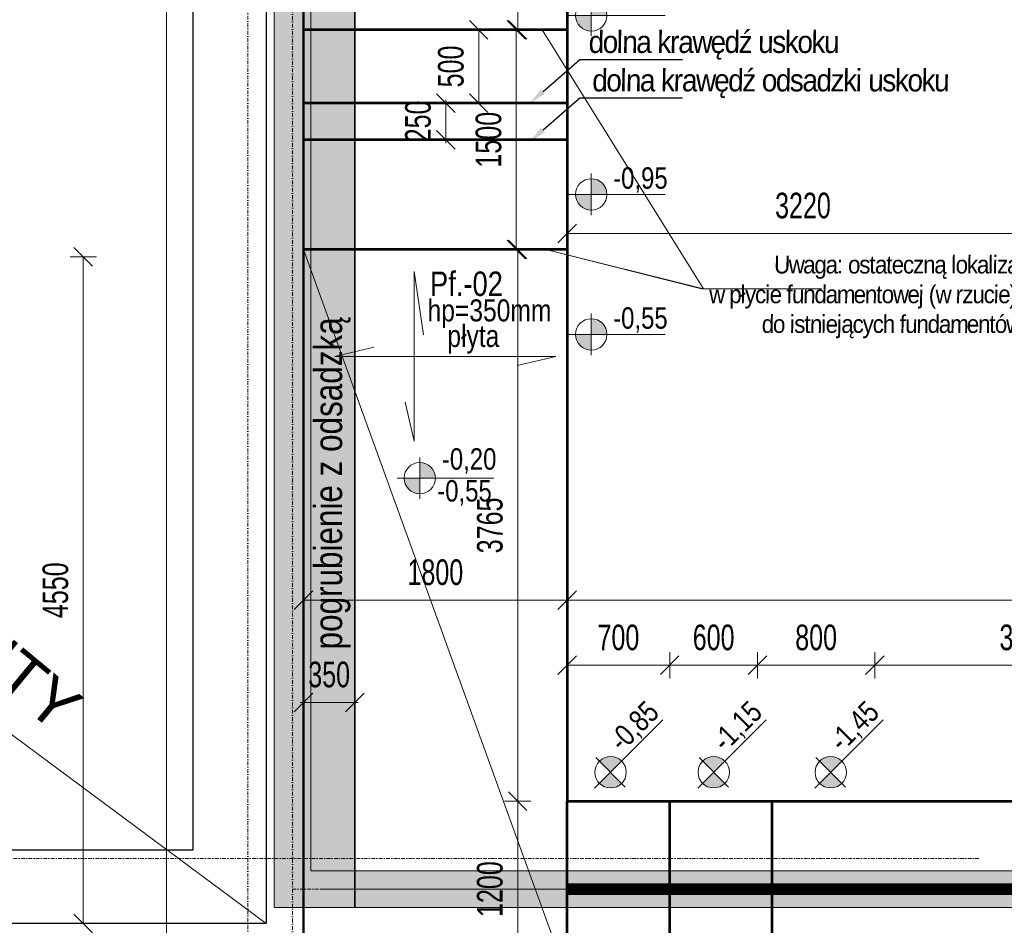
# Model space of a CAD drawing. Header units: millimetres. Extents: x -1893473 to 942156, y -568027 to 942944.
# Tile 80 of 256: x -17204 to -10481, y -255560 to -249379. Entities that reach past the tile are written whole.
import ezdxf
from ezdxf import colors
from ezdxf.entities.mleader import LeaderData, LeaderLine
from ezdxf.math import Vec2, Vec3

# ---------------------------------------------------------------- set-up
doc = ezdxf.new("R2010")
doc.units = ezdxf.units.MM
doc.header["$LTSCALE"] = 0.2
doc.linetypes.add('DASHDOT', pattern=[25.4, 12.7, -6.35, 0, -6.35])
doc.linetypes.add('HIDDEN2', pattern=[4.7625, 3.175, -1.5875])
for name, color, linetype, lineweight in [('!! 0_ Istn-sciany', 7, 'Continuous', 30), ('!! 0_Osie', 1, 'DASHDOT', 13), ('_OSIE_WYS', 142, 'Continuous', 9), ('P-Linia1', 3, 'Continuous', 53), ('P-Linia2', 2, 'Continuous', 25), ('P-Opis', 1, 'Continuous', 9), ('P-Opis fundamenty', 193, 'Continuous', 9), ('P-Opis ściany', 6, 'Continuous', 9), ('P-Osie', 1, 'DASHDOT', 18), ('P-Szraf - Ściana żelbetowa', 54, 'Continuous', 0), ('P-Wymiar', 142, 'Continuous', 9), ('P-Ściana żelbetowa', 50, 'Continuous', 30)]:
    doc.layers.add(name, color=color, linetype=linetype, lineweight=lineweight)
doc.layers.add('P-Linia1a', color=7, linetype='Continuous', lineweight=53, true_color=0x008ab8)
doc.styles.add('_Fd Opis', font='arial.ttf')
doc.styles.add('CDMSTYLE', font='arial.ttf', dxfattribs={"width": 0.8})
doc.styles.add('ROMANS', font='arial.ttf', dxfattribs={"width": 0.7})
doc.styles.get("Standard").update_dxf_attribs({"font": 'arial.ttf', "height": 25})
doc.dimstyles.new('A100', dxfattribs={"dimscale": 100, "dimtxt": 1.75, "dimasz": 0.05, "dimexe": 0, "dimexo": 0, "dimgap": 1, "dimtad": 1, "dimdec": 0, "dimrnd": 1, "dimdsep": 46, "dimtxsty": 'ROMANS', "dimblk": '[[[[[[[[', "dimcen": 2, "dimdle": 2, "dimse1": 1, "dimse2": 1, "dimclrd": 256, "dimclrt": 1, "dimadec": 0, "dimazin": 0, "dimtfac": 1, "dimtdec": 0, "dimtix": 1, "dimtmove": 2, "dimatfit": 3, "dimldrblk": '[[[[[[[[', "dimfxl": 1, "dimtvp": 0.6, "dimtolj": 1, "dimlwd": 9, "dimarcsym": 0})

# ---------------------------------------------------------------- blocks, each defined once
blk = doc.blocks.new('BLOK OSI')
at = {"layer": 'P-Osie'}
for points in [[(51992.21, -199671.25), (51992.21, -193642.41)], [(52022.71, -198101.32), (52022.71, -199870.83)], [(48625.51, -199526.09), (52491.52, -199526.09)], [(52022.72, -199547.09), (55017, -199547.09)]]:
    blk.add_lwpolyline(points, dxfattribs=at)
blk = doc.blocks.new('A$C798F0764')
at = {"layer": 'P-Opis'}
h = blk.add_hatch(color=1, dxfattribs=at)
h.dxf.hatch_style = 1
h.paths.add_polyline_path([(87, -43), (-30, -160, 0.414214), (204, -160)])
h.paths.add_polyline_path([(-30, 74), (87, -43), (204, 74, 0.414214)])
at = {"layer": 'P-Opis', "color": 1}
for p, q in [((-80, -210), (636, 506)), ((-68, 111), (241, -198))]:
    blk.add_line(p, q, dxfattribs=at)
blk.add_circle((87, -43), 165, dxfattribs=at)
blk = doc.blocks.new('daddad')
at = {"layer": 'P-Opis', "lineweight": 20}
for points in [[(-159, -799), (0, -1476), (0, 1476), (159, 377)], [(1791, -159), (2467, 0), (-1381, 0), (-705, 159)]]:
    blk.add_lwpolyline(points, dxfattribs=at)
blk = doc.blocks.new('[[[[[[[[')
at = {"layer": 'P-Wymiar'}
for p, q in [((0, 18), (0, -18)), ((-12.7, -12.7), (12.7, 12.7)), ((0, 0), (-4.6, 0))]:
    blk.add_line(p, q, dxfattribs=at)
blk = doc.blocks.new('*D4165')
at = {"layer": 'DEFPOINTS', "color": 0, "transparency": 16777216}
for p in [(-43950.7, -248490), (10759.3, -248490), (10759.3, -258319.2)]:
    blk.add_point(p, dxfattribs=at)
at = {"layer": 'P-Wymiar', "lineweight": 9, "transparency": 16777216}
blk.add_line((-43945.7, -258319.2), (10754.3, -258319.2), dxfattribs=at)
at = {"layer": 'P-Wymiar', "lineweight": 9, "transparency": 16777216, "xscale": 5, "yscale": 5, "zscale": 5, "rotation": 180}
blk.add_blockref('[[[[[[[[', (-43950.7, -258319.2), dxfattribs=at)
at = {"layer": 'P-Wymiar', "lineweight": 9, "transparency": 16777216, "xscale": 5, "yscale": 5, "zscale": 5}
blk.add_blockref('[[[[[[[[', (10759.3, -258319.2), dxfattribs=at)
at = {"layer": 'P-Wymiar', "color": 1, "transparency": 16777216, "insert": (-16595.7, -258129.8), "char_height": 175, "attachment_point": 5, "style": 'ROMANS'}
blk.add_mtext('\\A1;54710', dxfattribs=at)
blk = doc.blocks.new('*D4169')
at = {"layer": 'DEFPOINTS', "color": 0, "transparency": 16777216}
for p in [(-42735.7, -252676), (-15645.7, -252962.2), (-15645.7, -257969.2)]:
    blk.add_point(p, dxfattribs=at)
at = {"layer": 'P-Wymiar', "lineweight": 9, "transparency": 16777216}
blk.add_line((-42730.7, -257969.2), (-15650.7, -257969.2), dxfattribs=at)
at = {"layer": 'P-Wymiar', "lineweight": 9, "transparency": 16777216, "xscale": 5, "yscale": 5, "zscale": 5, "rotation": 180}
blk.add_blockref('[[[[[[[[', (-42735.7, -257969.2), dxfattribs=at)
at = {"layer": 'P-Wymiar', "lineweight": 9, "transparency": 16777216, "xscale": 5, "yscale": 5, "zscale": 5}
blk.add_blockref('[[[[[[[[', (-15645.7, -257969.2), dxfattribs=at)
at = {"layer": 'P-Wymiar', "color": 1, "transparency": 16777216, "insert": (-29190.7, -257779.8), "char_height": 175, "attachment_point": 5, "style": 'ROMANS'}
blk.add_mtext('\\A1;27090', dxfattribs=at)
blk = doc.blocks.new('*D4170')
at = {"layer": 'DEFPOINTS', "color": 0, "transparency": 16777216}
for p in [(-15645.7, -252962.2), (-15340.7, -252962.2), (-15340.7, -257969.2)]:
    blk.add_point(p, dxfattribs=at)
at = {"layer": 'P-Wymiar', "lineweight": 9, "transparency": 16777216}
for p, q in [((-15650.7, -257969.2), (-15655.7, -257969.2)), ((-15645.7, -257969.2), (-15340.7, -257969.2)), ((-15335.7, -257969.2), (-15330.7, -257969.2))]:
    blk.add_line(p, q, dxfattribs=at)
at = {"layer": 'P-Wymiar', "lineweight": 9, "transparency": 16777216, "xscale": 5, "yscale": 5, "zscale": 5}
blk.add_blockref('[[[[[[[[', (-15645.7, -257969.2), dxfattribs=at)
at = {"layer": 'P-Wymiar', "lineweight": 9, "transparency": 16777216, "xscale": 5, "yscale": 5, "zscale": 5, "rotation": 180}
blk.add_blockref('[[[[[[[[', (-15340.7, -257969.2), dxfattribs=at)
at = {"layer": 'P-Wymiar', "color": 1, "transparency": 16777216, "insert": (-15493.2, -257779.8), "char_height": 175, "attachment_point": 5, "style": 'ROMANS'}
blk.add_mtext('\\A1;305', dxfattribs=at)
blk = doc.blocks.new('*D4171')
at = {"layer": 'DEFPOINTS', "color": 0, "transparency": 16777216}
for p in [(-15340.7, -252962.2), (-9645.7, -252962.2), (-9645.7, -257969.2)]:
    blk.add_point(p, dxfattribs=at)
at = {"layer": 'P-Wymiar', "lineweight": 9, "transparency": 16777216}
blk.add_line((-15335.7, -257969.2), (-9650.7, -257969.2), dxfattribs=at)
at = {"layer": 'P-Wymiar', "lineweight": 9, "transparency": 16777216, "xscale": 5, "yscale": 5, "zscale": 5, "rotation": 180}
blk.add_blockref('[[[[[[[[', (-15340.7, -257969.2), dxfattribs=at)
at = {"layer": 'P-Wymiar', "lineweight": 9, "transparency": 16777216, "xscale": 5, "yscale": 5, "zscale": 5}
blk.add_blockref('[[[[[[[[', (-9645.7, -257969.2), dxfattribs=at)
at = {"layer": 'P-Wymiar', "color": 1, "transparency": 16777216, "insert": (-12493.2, -257779.8), "char_height": 175, "attachment_point": 5, "style": 'ROMANS'}
blk.add_mtext('\\A1;5695', dxfattribs=at)
blk = doc.blocks.new('*D4180')
at = {"layer": 'DEFPOINTS', "color": 0, "transparency": 16777216}
for p in [(-39850.7, -250874.2), (-16020.7, -251804.2), (-16020.7, -257619.2)]:
    blk.add_point(p, dxfattribs=at)
at = {"layer": 'P-Wymiar', "lineweight": 9, "transparency": 16777216}
blk.add_line((-39845.7, -257619.2), (-16025.7, -257619.2), dxfattribs=at)
at = {"layer": 'P-Wymiar', "lineweight": 9, "transparency": 16777216, "xscale": 5, "yscale": 5, "zscale": 5, "rotation": 180}
blk.add_blockref('[[[[[[[[', (-39850.7, -257619.2), dxfattribs=at)
at = {"layer": 'P-Wymiar', "lineweight": 9, "transparency": 16777216, "xscale": 5, "yscale": 5, "zscale": 5}
blk.add_blockref('[[[[[[[[', (-16020.7, -257619.2), dxfattribs=at)
at = {"layer": 'P-Wymiar', "color": 1, "transparency": 16777216, "insert": (-27935.7, -257429.8), "char_height": 175, "attachment_point": 5, "style": 'ROMANS'}
blk.add_mtext('\\A1;23830', dxfattribs=at)
blk = doc.blocks.new('*D4181')
at = {"layer": 'DEFPOINTS', "color": 0, "transparency": 16777216}
for p in [(-16020.7, -251804.2), (-15520.7, -252078.6), (-15520.7, -257619.2)]:
    blk.add_point(p, dxfattribs=at)
at = {"layer": 'P-Wymiar', "lineweight": 9, "transparency": 16777216}
blk.add_line((-16015.7, -257619.2), (-15525.7, -257619.2), dxfattribs=at)
at = {"layer": 'P-Wymiar', "lineweight": 9, "transparency": 16777216, "xscale": 5, "yscale": 5, "zscale": 5, "rotation": 180}
blk.add_blockref('[[[[[[[[', (-16020.7, -257619.2), dxfattribs=at)
at = {"layer": 'P-Wymiar', "lineweight": 9, "transparency": 16777216, "xscale": 5, "yscale": 5, "zscale": 5}
blk.add_blockref('[[[[[[[[', (-15520.7, -257619.2), dxfattribs=at)
at = {"layer": 'P-Wymiar', "color": 1, "transparency": 16777216, "insert": (-15770.7, -257429.8), "char_height": 175, "attachment_point": 5, "style": 'ROMANS'}
blk.add_mtext('\\A1;500', dxfattribs=at)
blk = doc.blocks.new('*D4182')
at = {"layer": 'DEFPOINTS', "color": 0, "transparency": 16777216}
for p in [(-15215.6, -251944.2), (-15465.6, -252669.2), (-15215.6, -257619.2)]:
    blk.add_point(p, dxfattribs=at)
at = {"layer": 'P-Wymiar', "lineweight": 9, "transparency": 16777216}
for p, q in [((-15470.6, -257619.2), (-15475.6, -257619.2)), ((-15465.6, -257619.2), (-15215.6, -257619.2)), ((-15210.6, -257619.2), (-15205.6, -257619.2))]:
    blk.add_line(p, q, dxfattribs=at)
at = {"layer": 'P-Wymiar', "lineweight": 9, "transparency": 16777216, "xscale": 5, "yscale": 5, "zscale": 5}
blk.add_blockref('[[[[[[[[', (-15465.6, -257619.2), dxfattribs=at)
at = {"layer": 'P-Wymiar', "lineweight": 9, "transparency": 16777216, "xscale": 5, "yscale": 5, "zscale": 5, "rotation": 180}
blk.add_blockref('[[[[[[[[', (-15215.6, -257619.2), dxfattribs=at)
at = {"layer": 'P-Wymiar', "color": 1, "transparency": 16777216, "insert": (-15340.6, -257429.8), "char_height": 175, "attachment_point": 5, "style": 'ROMANS'}
blk.add_mtext('\\A1;250', dxfattribs=at)
blk = doc.blocks.new('*D4183')
at = {"layer": 'DEFPOINTS', "color": 0, "transparency": 16777216}
for p in [(-15215.6, -251944.2), (-9465.6, -252069.2), (-9465.6, -257619.2)]:
    blk.add_point(p, dxfattribs=at)
at = {"layer": 'P-Wymiar', "lineweight": 9, "transparency": 16777216}
blk.add_line((-15210.6, -257619.2), (-9470.6, -257619.2), dxfattribs=at)
at = {"layer": 'P-Wymiar', "lineweight": 9, "transparency": 16777216, "xscale": 5, "yscale": 5, "zscale": 5, "rotation": 180}
blk.add_blockref('[[[[[[[[', (-15215.6, -257619.2), dxfattribs=at)
at = {"layer": 'P-Wymiar', "lineweight": 9, "transparency": 16777216, "xscale": 5, "yscale": 5, "zscale": 5}
blk.add_blockref('[[[[[[[[', (-9465.6, -257619.2), dxfattribs=at)
at = {"layer": 'P-Wymiar', "color": 1, "transparency": 16777216, "insert": (-12340.6, -257429.8), "char_height": 175, "attachment_point": 5, "style": 'ROMANS'}
blk.add_mtext('\\A1;5750', dxfattribs=at)
blk = doc.blocks.new('*D4243')
at = {"layer": 'DEFPOINTS', "color": 0, "transparency": 16777216}
for p in [(-15265.6, -252317.4), (-13465.6, -252317.4), (-13465.6, -253340.3)]:
    blk.add_point(p, dxfattribs=at)
at = {"layer": 'P-Wymiar', "lineweight": 9, "transparency": 16777216}
blk.add_line((-15260.6, -253340.3), (-13470.6, -253340.3), dxfattribs=at)
at = {"layer": 'P-Wymiar', "lineweight": 9, "transparency": 16777216, "xscale": 5, "yscale": 5, "zscale": 5, "rotation": 180}
blk.add_blockref('[[[[[[[[', (-15265.6, -253340.3), dxfattribs=at)
at = {"layer": 'P-Wymiar', "lineweight": 9, "transparency": 16777216, "xscale": 5, "yscale": 5, "zscale": 5}
blk.add_blockref('[[[[[[[[', (-13465.6, -253340.3), dxfattribs=at)
at = {"layer": 'P-Wymiar', "color": 1, "transparency": 16777216, "insert": (-14365.6, -253151), "char_height": 175, "attachment_point": 5, "style": 'ROMANS'}
blk.add_mtext('\\A1;1800', dxfattribs=at)
blk = doc.blocks.new('*D4244')
at = {"layer": 'DEFPOINTS', "color": 0, "transparency": 16777216}
for p in [(-13465.6, -252317.4), (-7740.6, -253340.3), (-7740.6, -253340.3)]:
    blk.add_point(p, dxfattribs=at)
at = {"layer": 'P-Wymiar', "lineweight": 9, "transparency": 16777216}
blk.add_line((-13460.6, -253340.3), (-7745.6, -253340.3), dxfattribs=at)
at = {"layer": 'P-Wymiar', "lineweight": 9, "transparency": 16777216, "xscale": 5, "yscale": 5, "zscale": 5, "rotation": 180}
blk.add_blockref('[[[[[[[[', (-13465.6, -253340.3), dxfattribs=at)
at = {"layer": 'P-Wymiar', "lineweight": 9, "transparency": 16777216, "xscale": 5, "yscale": 5, "zscale": 5}
blk.add_blockref('[[[[[[[[', (-7740.6, -253340.3), dxfattribs=at)
at = {"layer": 'P-Wymiar', "color": 1, "transparency": 16777216, "insert": (-9035.7, -253151), "char_height": 175, "attachment_point": 5, "style": 'ROMANS'}
blk.add_mtext('\\A1;5725', dxfattribs=at)
blk = doc.blocks.new('*D4287')
at = {"layer": 'DEFPOINTS', "color": 0, "transparency": 16777216}
for p in [(-7740.6, -254713.1), (-13465.6, -255568.9), (-7740.6, -257269.2)]:
    blk.add_point(p, dxfattribs=at)
at = {"layer": 'P-Wymiar', "lineweight": 9, "transparency": 16777216}
blk.add_line((-13460.6, -257269.2), (-7745.6, -257269.2), dxfattribs=at)
at = {"layer": 'P-Wymiar', "lineweight": 9, "transparency": 16777216, "xscale": 5, "yscale": 5, "zscale": 5, "rotation": 180}
blk.add_blockref('[[[[[[[[', (-13465.6, -257269.2), dxfattribs=at)
at = {"layer": 'P-Wymiar', "lineweight": 9, "transparency": 16777216, "xscale": 5, "yscale": 5, "zscale": 5}
blk.add_blockref('[[[[[[[[', (-7740.6, -257269.2), dxfattribs=at)
at = {"layer": 'P-Wymiar', "color": 1, "transparency": 16777216, "insert": (-10603.1, -257079.8), "char_height": 175, "attachment_point": 5, "style": 'ROMANS'}
blk.add_mtext('\\A1;5725', dxfattribs=at)
blk = doc.blocks.new('*D4397')
at = {"layer": 'DEFPOINTS', "color": 0, "transparency": 16777216}
for p in [(-13465.6, -250837.6), (-10245.7, -250837.6), (-10245.7, -250837.6)]:
    blk.add_point(p, dxfattribs=at)
at = {"layer": 'P-Wymiar', "lineweight": 9, "transparency": 16777216}
blk.add_line((-13460.6, -250837.6), (-10250.7, -250837.6), dxfattribs=at)
at = {"layer": 'P-Wymiar', "lineweight": 9, "transparency": 16777216, "xscale": 5, "yscale": 5, "zscale": 5, "rotation": 180}
blk.add_blockref('[[[[[[[[', (-13465.6, -250837.6), dxfattribs=at)
at = {"layer": 'P-Wymiar', "lineweight": 9, "transparency": 16777216, "xscale": 5, "yscale": 5, "zscale": 5}
blk.add_blockref('[[[[[[[[', (-10245.7, -250837.6), dxfattribs=at)
at = {"layer": 'P-Wymiar', "color": 1, "transparency": 16777216, "insert": (-11855.7, -250648.2), "char_height": 175, "attachment_point": 5, "style": 'ROMANS'}
blk.add_mtext('\\A1;3220', dxfattribs=at)
blk = doc.blocks.new('*D5021')
at = {"layer": 'DEFPOINTS', "color": 0, "transparency": 16777216}
for p in [(-12765.6, -253785.4), (-13465.6, -254337.5), (-12765.6, -254337.5)]:
    blk.add_point(p, dxfattribs=at)
at = {"layer": 'P-Wymiar', "lineweight": 9, "transparency": 16777216}
blk.add_line((-13460.6, -253785.4), (-12770.6, -253785.4), dxfattribs=at)
at = {"layer": 'P-Wymiar', "lineweight": 9, "transparency": 16777216, "xscale": 5, "yscale": 5, "zscale": 5, "rotation": 180}
blk.add_blockref('[[[[[[[[', (-13465.6, -253785.4), dxfattribs=at)
at = {"layer": 'P-Wymiar', "lineweight": 9, "transparency": 16777216, "xscale": 5, "yscale": 5, "zscale": 5}
blk.add_blockref('[[[[[[[[', (-12765.6, -253785.4), dxfattribs=at)
at = {"layer": 'P-Wymiar', "color": 1, "transparency": 16777216, "insert": (-13115.6, -253596.1), "char_height": 175, "attachment_point": 5, "style": 'ROMANS'}
blk.add_mtext('\\A1;700', dxfattribs=at)
blk = doc.blocks.new('*D5022')
at = {"layer": 'DEFPOINTS', "color": 0, "transparency": 16777216}
for p in [(-12165.6, -253785.4), (-12765.6, -254337.5), (-12165.6, -254398.5)]:
    blk.add_point(p, dxfattribs=at)
at = {"layer": 'P-Wymiar', "lineweight": 9, "transparency": 16777216}
blk.add_line((-12760.6, -253785.4), (-12170.6, -253785.4), dxfattribs=at)
at = {"layer": 'P-Wymiar', "lineweight": 9, "transparency": 16777216, "xscale": 5, "yscale": 5, "zscale": 5, "rotation": 180}
blk.add_blockref('[[[[[[[[', (-12765.6, -253785.4), dxfattribs=at)
at = {"layer": 'P-Wymiar', "lineweight": 9, "transparency": 16777216, "xscale": 5, "yscale": 5, "zscale": 5}
blk.add_blockref('[[[[[[[[', (-12165.6, -253785.4), dxfattribs=at)
at = {"layer": 'P-Wymiar', "color": 1, "transparency": 16777216, "insert": (-12465.6, -253596.1), "char_height": 175, "attachment_point": 5, "style": 'ROMANS'}
blk.add_mtext('\\A1;600', dxfattribs=at)
blk = doc.blocks.new('*D5023')
at = {"layer": 'DEFPOINTS', "color": 0, "transparency": 16777216}
for p in [(-11365.6, -253785.4), (-12165.6, -254398.5), (-11365.6, -254398.5)]:
    blk.add_point(p, dxfattribs=at)
at = {"layer": 'P-Wymiar', "lineweight": 9, "transparency": 16777216}
blk.add_line((-12160.6, -253785.4), (-11370.6, -253785.4), dxfattribs=at)
at = {"layer": 'P-Wymiar', "lineweight": 9, "transparency": 16777216, "xscale": 5, "yscale": 5, "zscale": 5, "rotation": 180}
blk.add_blockref('[[[[[[[[', (-12165.6, -253785.4), dxfattribs=at)
at = {"layer": 'P-Wymiar', "lineweight": 9, "transparency": 16777216, "xscale": 5, "yscale": 5, "zscale": 5}
blk.add_blockref('[[[[[[[[', (-11365.6, -253785.4), dxfattribs=at)
at = {"layer": 'P-Wymiar', "color": 1, "transparency": 16777216, "insert": (-11765.6, -253596.1), "char_height": 175, "attachment_point": 5, "style": 'ROMANS'}
blk.add_mtext('\\A1;800', dxfattribs=at)
blk = doc.blocks.new('*D5024')
at = {"layer": 'DEFPOINTS', "color": 0, "transparency": 16777216}
for p in [(-7740.6, -253785.4), (-7740.6, -254105.4), (-11365.6, -254398.5)]:
    blk.add_point(p, dxfattribs=at)
at = {"layer": 'P-Wymiar', "lineweight": 9, "transparency": 16777216}
blk.add_line((-11360.6, -253785.4), (-7745.6, -253785.4), dxfattribs=at)
at = {"layer": 'P-Wymiar', "lineweight": 9, "transparency": 16777216, "xscale": 5, "yscale": 5, "zscale": 5, "rotation": 180}
blk.add_blockref('[[[[[[[[', (-11365.6, -253785.4), dxfattribs=at)
at = {"layer": 'P-Wymiar', "lineweight": 9, "transparency": 16777216, "xscale": 5, "yscale": 5, "zscale": 5}
blk.add_blockref('[[[[[[[[', (-7740.6, -253785.4), dxfattribs=at)
at = {"layer": 'P-Wymiar', "color": 1, "transparency": 16777216, "insert": (-10323.6, -253596), "char_height": 175, "attachment_point": 5, "style": 'ROMANS'}
blk.add_mtext('\\A1;3625', dxfattribs=at)
blk = doc.blocks.new('*D5642')
at = {"layer": 'DEFPOINTS', "color": 0, "transparency": 16777216}
for p in [(-13803.5, -254713.1), (-13465.6, -254713.1), (-13587.6, -255913.1)]:
    blk.add_point(p, dxfattribs=at)
at = {"layer": 'P-Wymiar', "lineweight": 9, "transparency": 16777216}
blk.add_line((-13803.5, -255908.1), (-13803.5, -254718.1), dxfattribs=at)
at = {"layer": 'P-Wymiar', "lineweight": 9, "transparency": 16777216, "xscale": 5, "yscale": 5, "zscale": 5}
for p, rotation in [((-13803.5, -254713.1), 90), ((-13803.5, -255913.1), 270)]:
    blk.add_blockref('[[[[[[[[', p, dxfattribs=dict(at, rotation=rotation))
at = {"layer": 'P-Wymiar', "color": 1, "transparency": 16777216, "insert": (-13992.9, -255313.1), "char_height": 175, "attachment_point": 5, "rotation": 90, "style": 'ROMANS'}
blk.add_mtext('\\A1;1200', dxfattribs=at)
blk = doc.blocks.new('*D5643')
at = {"layer": 'DEFPOINTS', "color": 0, "transparency": 16777216}
for p in [(-13803.5, -250948.1), (-13803.5, -250948.1), (-13465.6, -254713.1)]:
    blk.add_point(p, dxfattribs=at)
at = {"layer": 'P-Wymiar', "lineweight": 9, "transparency": 16777216}
blk.add_line((-13803.5, -254708.1), (-13803.5, -250953.1), dxfattribs=at)
at = {"layer": 'P-Wymiar', "lineweight": 9, "transparency": 16777216, "xscale": 5, "yscale": 5, "zscale": 5}
for p, rotation in [((-13803.5, -250948.1), 90), ((-13803.5, -254713.1), 270)]:
    blk.add_blockref('[[[[[[[[', p, dxfattribs=dict(at, rotation=rotation))
at = {"layer": 'P-Wymiar', "color": 1, "transparency": 16777216, "insert": (-13992.9, -252830.6), "char_height": 175, "attachment_point": 5, "rotation": 90, "style": 'ROMANS'}
blk.add_mtext('\\A1;3765', dxfattribs=at)
blk = doc.blocks.new('*D5644')
at = {"layer": 'DEFPOINTS', "color": 0, "transparency": 16777216}
for p in [(-13803.5, -247313.1), (-13465.6, -247313.1), (-13803.5, -249448.1)]:
    blk.add_point(p, dxfattribs=at)
at = {"layer": 'P-Wymiar', "lineweight": 9, "transparency": 16777216}
blk.add_line((-13803.5, -249443.1), (-13803.5, -247318.1), dxfattribs=at)
at = {"layer": 'P-Wymiar', "lineweight": 9, "transparency": 16777216, "xscale": 5, "yscale": 5, "zscale": 5}
for p, rotation in [((-13803.5, -247313.1), 90), ((-13803.5, -249448.1), 270)]:
    blk.add_blockref('[[[[[[[[', p, dxfattribs=dict(at, rotation=rotation))
at = {"layer": 'P-Wymiar', "color": 1, "transparency": 16777216, "insert": (-13992.9, -248380.6), "char_height": 175, "attachment_point": 5, "rotation": 90, "style": 'ROMANS'}
blk.add_mtext('\\A1;2135', dxfattribs=at)
blk = doc.blocks.new('*D5650')
at = {"layer": 'DEFPOINTS', "color": 0, "transparency": 16777216}
for p in [(-15265.6, -241293.1), (-16200.2, -255913.1), (-15265.6, -255913.1)]:
    blk.add_point(p, dxfattribs=at)
at = {"layer": 'P-Wymiar', "lineweight": 9, "transparency": 16777216}
blk.add_line((-16200.2, -241298.1), (-16200.2, -255908.1), dxfattribs=at)
at = {"layer": 'P-Wymiar', "lineweight": 9, "transparency": 16777216, "xscale": 5, "yscale": 5, "zscale": 5}
for p, rotation in [((-16200.2, -241293.1), 90), ((-16200.2, -255913.1), 270)]:
    blk.add_blockref('[[[[[[[[', p, dxfattribs=dict(at, rotation=rotation))
at = {"layer": 'P-Wymiar', "color": 1, "transparency": 16777216, "insert": (-16389.6, -248603.1), "char_height": 175, "attachment_point": 5, "rotation": 90, "style": 'ROMANS'}
blk.add_mtext('\\A1;14620', dxfattribs=at)
blk = doc.blocks.new('*D5698')
at = {"layer": 'DEFPOINTS', "color": 0, "transparency": 16777216}
for p in [(-16769.7, -250998.1), (-16474.8, -250998.1), (-16474.8, -255548.1)]:
    blk.add_point(p, dxfattribs=at)
at = {"layer": 'P-Linia1a', "lineweight": 9, "transparency": 16777216}
blk.add_line((-16769.7, -255543.1), (-16769.7, -251003.1), dxfattribs=at)
at = {"layer": 'P-Linia1a', "lineweight": 9, "transparency": 16777216, "xscale": 5, "yscale": 5, "zscale": 5}
for p, rotation in [((-16769.7, -250998.1), 90), ((-16769.7, -255548.1), 270)]:
    blk.add_blockref('[[[[[[[[', p, dxfattribs=dict(at, rotation=rotation))
at = {"layer": 'P-Linia1a', "color": 1, "transparency": 16777216, "insert": (-16959, -253273.1), "char_height": 175, "attachment_point": 5, "rotation": 90, "style": 'ROMANS'}
blk.add_mtext('\\A1;4550', dxfattribs=at)
blk = doc.blocks.new('*D5699')
at = {"layer": 'DEFPOINTS', "color": 0, "transparency": 16777216}
for p in [(-13812.7, -249448.1), (-13593.8, -249448.1), (-13713.5, -250948.1)]:
    blk.add_point(p, dxfattribs=at)
at = {"layer": 'P-Wymiar', "lineweight": 9, "transparency": 16777216}
blk.add_line((-13812.7, -250943.1), (-13812.7, -249453.1), dxfattribs=at)
at = {"layer": 'P-Wymiar', "lineweight": 9, "transparency": 16777216, "xscale": 5, "yscale": 5, "zscale": 5}
for p, rotation in [((-13812.7, -249448.1), 90), ((-13812.7, -250948.1), 270)]:
    blk.add_blockref('[[[[[[[[', p, dxfattribs=dict(at, rotation=rotation))
at = {"layer": 'P-Wymiar', "color": 1, "transparency": 16777216, "insert": (-14002.1, -250198.1), "char_height": 175, "attachment_point": 5, "rotation": 90, "style": 'ROMANS'}
blk.add_mtext('\\A1;1500', dxfattribs=at)
blk = doc.blocks.new('*D6157')
at = {"layer": 'DEFPOINTS', "color": 0, "transparency": 16777216}
for p in [(-15265.6, -254038.8), (-15265.6, -254098.5), (-14915.6, -254098.5)]:
    blk.add_point(p, dxfattribs=at)
at = {"layer": 'P-Wymiar', "lineweight": 9, "transparency": 16777216}
for p, q in [((-15270.6, -254038.8), (-15275.6, -254038.8)), ((-14915.6, -254038.8), (-15265.6, -254038.8)), ((-14910.6, -254038.8), (-14905.6, -254038.8))]:
    blk.add_line(p, q, dxfattribs=at)
at = {"layer": 'P-Wymiar', "lineweight": 9, "transparency": 16777216, "xscale": 5, "yscale": 5, "zscale": 5}
blk.add_blockref('[[[[[[[[', (-15265.6, -254038.8), dxfattribs=at)
at = {"layer": 'P-Wymiar', "lineweight": 9, "transparency": 16777216, "xscale": 5, "yscale": 5, "zscale": 5, "rotation": 180}
blk.add_blockref('[[[[[[[[', (-14915.6, -254038.8), dxfattribs=at)
at = {"layer": 'P-Wymiar', "color": 1, "transparency": 16777216, "insert": (-15090.6, -253849.3), "char_height": 175, "attachment_point": 5, "style": 'ROMANS'}
blk.add_mtext('\\A1;350', dxfattribs=at)
blk = doc.blocks.new('*D6158')
at = {"layer": 'DEFPOINTS', "color": 0, "transparency": 16777216}
for p in [(-14458.7, -249448.1), (-14069.8, -249448.1), (-14458.7, -249948.1)]:
    blk.add_point(p, dxfattribs=at)
at = {"layer": 'P-Wymiar', "lineweight": 9, "transparency": 16777216}
blk.add_line((-14069.8, -249943.1), (-14069.8, -249453.1), dxfattribs=at)
at = {"layer": 'P-Wymiar', "lineweight": 9, "transparency": 16777216, "xscale": 5, "yscale": 5, "zscale": 5}
for p, rotation in [((-14069.8, -249448.1), 90), ((-14069.8, -249948.1), 270)]:
    blk.add_blockref('[[[[[[[[', p, dxfattribs=dict(at, rotation=rotation))
at = {"layer": 'P-Wymiar', "color": 1, "transparency": 16777216, "insert": (-14259.1, -249698.1), "char_height": 175, "attachment_point": 5, "rotation": 90, "style": 'ROMANS'}
blk.add_mtext('\\A1;500', dxfattribs=at)
blk = doc.blocks.new('*D6160')
at = {"layer": 'DEFPOINTS', "color": 0}
for p in [(-14549.3, -249948.1), (-14549.3, -250198.1), (-14294, -250198.1)]:
    blk.add_point(p, dxfattribs=at)
at = {"layer": 'P-Wymiar', "lineweight": 9, "transparency": 16777216}
for p, q in [((-14294, -249943.1), (-14294, -249938.1)), ((-14294, -249948.1), (-14294, -250198.1)), ((-14294, -250203.1), (-14294, -250208.1))]:
    blk.add_line(p, q, dxfattribs=at)
at = {"layer": 'P-Wymiar', "lineweight": 9, "transparency": 16777216, "xscale": 5, "yscale": 5, "zscale": 5}
for p, rotation in [((-14294, -249948.1), 270), ((-14294, -250198.1), 90)]:
    blk.add_blockref('[[[[[[[[', p, dxfattribs=dict(at, rotation=rotation))
at = {"layer": 'P-Wymiar', "color": 1, "transparency": 16777216, "insert": (-14483.4, -250073.1), "char_height": 175, "attachment_point": 5, "rotation": 90, "style": 'ROMANS'}
blk.add_mtext('\\A1;250', dxfattribs=at)

msp = doc.modelspace()

# ---------------------------------------------------------------- hatches: boundary and pattern name
at = {"layer": 'P-Szraf - Ściana żelbetowa', "transparency": 33554559}
h = msp.add_hatch(dxfattribs=at)
h.set_pattern_fill('ANSI33', color=256, scale=20)
h.set_pattern_definition([(45, (0, -188.09), (-89.80256, 89.80256), []), (45, (89.8, -188.09), (-89.80256, 89.80256), [63.5, -31.75])])
h.paths.add_polyline_path([(-15215.61701, -243028.19543), (-15465.61701, -243028.19543), (-15465.61701, -255438.09232), (-9465.63161, -255438.09232), (-9465.63161, -255188.09232), (-15215.61701, -255188.09232)])
at = {"layer": 'P-Wymiar', "true_color": 0xf94b06, "transparency": 33554549}
h = msp.add_hatch(color=20, dxfattribs=at)
h.dxf.hatch_style = 1
h.paths.add_polyline_path([(-14915.61701, -255438.09232), (-14915.61701, -241643.09366), (-2940.65339, -241643.09366), (-2940.65339, -241293.09366), (-15265.61701, -241293.09366), (-15265.61701, -255438.09232)])

# ---------------------------------------------------------------- linework, layer by layer
at = {"layer": '!! 0_ Istn-sciany'}
msp.add_lwpolyline([(-15960.65339, -235018.09366), (-15960.65339, -241104.42454), (-15520.65323, -241104.42454), (-15520.65323, -255548.09366), (-40350.65339, -255548.09366), (-40350.65339, -254118.09366), (-43950.65339, -254118.09366), (-43950.65339, -242988.09366), (-43180.65339, -242988.09366), (-43180.65339, -235018.09366), (-15900.65339, -235018.09366)], dxfattribs=at)
msp.add_lwpolyline([(-16460.65339, -235518.09366), (-16460.65339, -241604.42454), (-16020.65323, -241604.42454), (-16020.65323, -255048.09366), (-39850.65339, -255048.09366), (-39850.65339, -253618.09366), (-43450.65339, -253618.09366), (-43450.65339, -243488.09366), (-42680.65339, -243488.09366), (-42680.65339, -235518.09366)], close=True, dxfattribs=at)
at = {"layer": '_OSIE_WYS', "color": 65}
msp.add_lwpolyline([(-7140.65339, -255313.09366), (-15154.95833, -255313.09366)], dxfattribs=at)
at = {"layer": 'DEFPOINTS', "color": 40, "true_color": 0xe7c923, "const_width": 80}
msp.add_lwpolyline([(-7140.65339, -255313.09366), (-13465.61701, -255313.09366)], dxfattribs=at)
at = {"layer": 'P-Linia1', "color": 1, "lineweight": 50, "true_color": 0xf50000}
msp.add_lwpolyline([(-3190.65339, -240618.09366), (-3190.65339, -241293.09366), (-15265.61701, -241293.09366), (-15265.61701, -255913.09232), (-13465.61701, -255913.09232)], dxfattribs=at)
at = {"layer": 'P-Linia1'}
for points in [[(-13465.61701, -247313.12294), (-13465.61701, -254713.09232)], [(-13465.61701, -254713.09232), (-7740.63161, -254713.09232)]]:
    msp.add_lwpolyline(points, dxfattribs=at)
at = {"layer": 'P-Linia1a'}
for points in [[(-13465.61701, -249448.09366), (-15265.61701, -249448.09366)], [(-13465.61701, -249448.09366), (-15265.61701, -249448.09366)], [(-13465.61701, -250948.09366), (-15265.61701, -250948.09366)], [(-13465.61701, -255913.09232), (-13465.61701, -254713.09232)], [(-12765.61701, -255913.09232), (-12765.61701, -254713.09232)], [(-12065.61701, -255913.09232), (-12065.61701, -254713.09232)]]:
    msp.add_lwpolyline(points, dxfattribs=at)
at = {"layer": 'P-Linia1a', "color": 4, "linetype": 'HIDDEN2'}
for points in [[(-13465.61701, -249948.09366), (-15265.61701, -249948.09366)], [(-13465.61701, -250198.09366), (-15265.61701, -250198.09366)]]:
    msp.add_lwpolyline(points, dxfattribs=at)
at = {"layer": 'P-Linia2', "color": 1, "lineweight": 35, "true_color": 0xf50000}
for points in [[(-3190.65339, -241093.09366), (-3190.65339, -241293.09366), (-15265.61701, -241293.09366), (-15265.61701, -255913.09232)], [(-2940.65339, -241343.09366), (-2940.65339, -241643.09366), (-14915.61701, -241643.09366), (-14915.61701, -255438.09232)]]:
    msp.add_lwpolyline(points, dxfattribs=at)
at = {"layer": 'P-Opis'}
for points in [[(-43180.65339, -235018.09366), (-15520.65323, -255548.09366)], [(-13465.61701, -255913.09232), (-15265.61701, -250948.09366)]]:
    msp.add_lwpolyline(points, dxfattribs=at)
at = {"layer": 'P-Opis fundamenty'}
msp.add_lwpolyline([(-11729.03917, -251214.76979), (-12548.25836, -251214.76979), (-13610.20671, -250948.09366), (-12535.31151, -251214.76979), (-13635.49362, -249448.09366)], dxfattribs=at)
at = {"layer": 'P-Wymiar', "color": 182, "linetype": 'HIDDEN2', "true_color": 0x440fb8}
for points in [[(-3190.65339, -241093.09366), (-15465.61701, -241093.09366), (-15465.61701, -255438.09232), (-14915.61701, -255438.09232)], [(-2940.65339, -241343.09366), (-15215.61701, -241343.09366), (-15215.61701, -255188.09232), (-14915.61701, -255188.09232)]]:
    msp.add_lwpolyline(points, dxfattribs=at)
at = {"layer": 'P-Ściana żelbetowa', "lineweight": 20}
for points in [[(-3190.65339, -241093.09366), (10284.31041, -241093.09366), (10284.31041, -255438.09232), (-15265.61701, -255438.09232)], [(-2940.65339, -241343.09366), (-2940.65339, -241343.09366), (10034.31041, -241343.09366), (10034.31041, -255188.09232), (-14915.61701, -255188.09232)]]:
    msp.add_lwpolyline(points, dxfattribs=at)

# ---------------------------------------------------------------- block references
at = {"layer": '!! 0_Osie', "xscale": 10, "yscale": 10, "zscale": 10}
msp.add_blockref('BLOK OSI', (-535567.76763, 1740157.78937), dxfattribs=at)
at = {"layer": 'P-Opis fundamenty', "color": 1, "xscale": 0.6499999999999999, "yscale": 0.6499999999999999, "zscale": 0.6499999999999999, "rotation": 314.9999999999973}
for p in [(-13321.31732, -249289.48684), (-13321.31732, -250511.65826), (-13321.31732, -251467.18928)]:
    msp.add_blockref('A$C798F0764', p, dxfattribs=at)
at = {"layer": 'P-Opis fundamenty', "xscale": 0.392, "yscale": 0.392, "zscale": 0.392}
msp.add_blockref('daddad', (-14509.50686, -251676.78076), dxfattribs=at)
at = {"layer": 'P-Opis fundamenty', "xscale": 0.65, "yscale": 0.65, "zscale": 0.65, "rotation": 315.000000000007}
msp.add_blockref('A$C798F0764', (-14492.07684, -252448.39507), dxfattribs=at)
at = {"layer": 'P-Opis fundamenty', "color": 1, "xscale": 0.6499999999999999, "yscale": 0.6499999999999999, "zscale": 0.6499999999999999}
for p in [(-13225.8085, -254487.51065), (-12521.20575, -254487.51065), (-11722.47719, -254487.51065)]:
    msp.add_blockref('A$C798F0764', p, dxfattribs=at)

# ---------------------------------------------------------------- texts
at = {"layer": 'P-Opis', "insert": (-19087.80203, -252349.55312), "char_height": 315, "width": 18701.8571859, "attachment_point": 5, "rotation": 320.396008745, "style": '_Fd Opis'}
msp.add_mtext('ISTNIEJĄCE FUNDAMENTY', dxfattribs=at)
at = {"layer": 'P-Opis fundamenty'}
for s, insert, char_height, attachment_point, style in [('{\\Q1;\\W0.9;\\T0.9;dolna krawędź uskoku}', (-11617.23908, -249552.98743), 152.1, 6, '_Fd Opis'), ('{\\Q1;\\W0.9;\\T0.9;dolna krawędź odsadzki uskoku}', (-10865.44869, -249815.22212), 152.1, 6, '_Fd Opis'), ('{\\W0.8;-0,95}', (-13151.72294, -250473.20113), 146.25, 4, '_Fd Opis'), ('Pf.-02', (-14402.30769, -251182.45564), 167.1096, 4, 'CDMSTYLE'), ('{\\H0.6667x;hp=350mm}', (-13995.90523, -251385.6194), 225.59796, 5, 'CDMSTYLE'), ('{\\W0.8;-0,55}', (-13151.72294, -251428.73214), 146.25, 4, '_Fd Opis'), ('{\\H0.6667x;płyta}', (-14106.19177, -251560.3879), 225.59796, 5, 'CDMSTYLE'), ('{\\W0.8;-0,20}', (-14321.13723, -252390.67941), 146.25, 4, '_Fd Opis'), ('{\\W0.8;-0,55}', (-14352.69924, -252608.10734), 146.25, 4, '_Fd Opis')]:
    msp.add_mtext(s, dxfattribs=dict(at, insert=insert, char_height=char_height, attachment_point=attachment_point, style=style))
at = {"layer": 'P-Opis fundamenty', "insert": (-9635.73399, -251355.3543), "char_height": 121.68, "width": 2883.5375114, "attachment_point": 6, "style": '_Fd Opis'}
msp.add_mtext('{\\Q1;\\W0.9;\\T0.9;Uwaga: ostateczną lokalizację uskoków ^Jw płycie fundamentowej (w rzucie) dostosować do istniejących fundamentów - domiar na budowie}', dxfattribs=at)
at = {"layer": 'P-Opis fundamenty', "char_height": 146.25, "attachment_point": 4, "rotation": 45, "style": '_Fd Opis'}
for s, insert in [('{\\W0.8;-0,85}', (-13133.08047, -254340.39602)), ('{\\W0.8;-1,15}', (-12428.47772, -254340.39602)), ('{\\W0.8;-1,45}', (-11629.74916, -254340.39602))]:
    msp.add_mtext(s, dxfattribs=dict(at, insert=insert))
at = {"layer": 'P-Opis ściany', "color": 212, "lineweight": 13, "true_color": 0xd100d1, "insert": (-15068.86575, -253676.98878), "char_height": 192, "width": 2274.3826388, "attachment_point": 4, "rotation": 89.999998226, "style": '_Fd Opis'}
msp.add_mtext('{\\W0.8;\\C214;\\c11538822;pogrubienie z odsadzką}', dxfattribs=at)

# ---------------------------------------------------------------- dimensions: what is measured, and where the dimension line sits
at = {"layer": 'P-Linia1a', "color": 4}
dim = msp.add_linear_dim(base=(-16769.69347, -250998.09366), p1=(-16474.77108, -255548.09366), p2=(-16474.77108, -250998.09366), angle=90, dimstyle='A100', dxfattribs=at)
dim.commit()
dim.dimension.update_dxf_attribs({"geometry": '*D5698', "text_midpoint": (-16959.04375, -253273.09366)})
at = {"layer": 'P-Wymiar'}
for base, p1, p2, picture, middle in [((-16200.21634, -255913.09232), (-15265.61701, -241293.09366), (-15265.61701, -255913.09232), '*D5650', (-16389.56661, -248603.09299)), ((-13803.52092, -247313.12294), (-13803.52092, -249448.09366), (-13465.61701, -247313.12294), '*D5644', (-13992.93088, -248380.6083)), ((-13812.7191, -249448.09366), (-13713.52092, -250948.09366), (-13593.79995, -249448.09366), '*D5699', (-14002.06938, -250198.09366)), ((-13803.52092, -250948.09366), (-13465.61701, -254713.09232), (-13803.52092, -250948.09366), '*D5643', (-13992.93088, -252830.59299)), ((-13803.52092, -254713.09232), (-13587.56405, -255913.09232), (-13465.61701, -254713.09232), '*D5642', (-13992.87119, -255313.09232))]:
    dim = msp.add_linear_dim(base=base, p1=p1, p2=p2, angle=90, dimstyle='A100', dxfattribs=at)
    dim.commit()
    dim.dimension.update_dxf_attribs({"geometry": picture, "text_midpoint": middle})
for base, p1, p2, picture, middle in [((10759.31041, -258319.1803), (-43950.65339, -248489.95666), (10759.31041, -248489.95666), '*D4165', (-16595.67149, -258129.83003)), ((-9465.63161, -257619.1803), (-15215.61701, -251944.23401), (-9465.63161, -252069.23401), '*D4183', (-12340.62431, -257429.83003))]:
    dim = msp.add_linear_dim(base=base, p1=p1, p2=p2, dimstyle='A100', override={"dimtmove": 0}, dxfattribs=at)
    dim.commit()
    dim.dimension.update_dxf_attribs({"geometry": picture, "text_midpoint": middle})
at = {"layer": 'P-Wymiar', "color": 4}
for base, p1, p2, picture, middle in [((-14069.75864, -249448.09366), (-14458.6762, -249948.09366), (-14458.6762, -249448.09366), '*D6158', (-14259.10891, -249698.09366)), ((-14293.99987, -250198.09366), (-14549.32603, -249948.09366), (-14549.32603, -250198.09366), '*D6160', (-14483.35014, -250073.09366))]:
    dim = msp.add_linear_dim(base=base, p1=p1, p2=p2, angle=90, dimstyle='A100', dxfattribs=at)
    dim.commit()
    dim.dimension.update_dxf_attribs({"geometry": picture, "text_midpoint": middle})
at = {"layer": 'P-Wymiar'}
for base, p1, p2, picture, middle in [((-10245.68541, -250837.59473), (-13465.61701, -250837.59473), (-10245.68541, -250837.59473), '*D4397', (-11855.65121, -250648.18477)), ((-16020.65323, -257619.1803), (-39850.65339, -250874.23535), (-16020.65323, -251804.23535), '*D4180', (-27935.65331, -257429.77035)), ((-15520.65323, -257619.1803), (-16020.65323, -251804.23535), (-15520.65323, -252078.58939), '*D4181', (-15770.65323, -257429.83003)), ((-15215.61701, -257619.1803), (-15465.61701, -252669.23401), (-15215.61701, -251944.23401), '*D4182', (-15340.61701, -257429.83003)), ((-13465.61701, -253340.32175), (-15265.61701, -252317.43166), (-13465.61701, -252317.43166), '*D4243', (-14365.61701, -253150.97148)), ((-15645.65339, -257969.1803), (-42735.65339, -252675.98594), (-15645.65339, -252962.2005), '*D4169', (-29190.65339, -257779.83003)), ((-15340.65339, -257969.1803), (-15645.65339, -252962.2005), (-15340.65339, -252962.2005), '*D4170', (-15493.15339, -257779.77035)), ((-9645.65339, -257969.1803), (-15340.65339, -252962.2005), (-9645.65339, -252962.2005), '*D4171', (-12493.15339, -257779.83003)), ((-7740.63161, -257269.1803), (-13465.61701, -255568.89884), (-7740.63161, -254713.09232), '*D4287', (-10603.12431, -257079.83003))]:
    dim = msp.add_linear_dim(base=base, p1=p1, p2=p2, dimstyle='A100', dxfattribs=at)
    dim.commit()
    dim.dimension.update_dxf_attribs({"geometry": picture, "text_midpoint": middle})
dim = msp.add_linear_dim(base=(-7740.63161, -253340.32175), p1=(-13465.61701, -252317.43166), p2=(-7740.63161, -253340.32175), dimstyle='A100', dxfattribs=at)
dim.commit()
dim.dimension.update_dxf_attribs({"geometry": '*D4244', "text_midpoint": (-9035.69165, -253150.97148), "dimtype": 160})
at = {"layer": 'P-Wymiar', "color": 1, "true_color": 0xf50000}
for base, p1, p2, picture, middle in [((-12765.61701, -253785.41253), (-13465.61701, -254337.45257), (-12765.61701, -254337.45257), '*D5021', (-13115.61701, -253596.06226)), ((-12165.61701, -253785.41253), (-12765.61701, -254337.45257), (-12165.61701, -254398.49667), '*D5022', (-12465.61701, -253596.06226)), ((-11365.61701, -253785.41253), (-12165.61701, -254398.49667), (-11365.61701, -254398.49667), '*D5023', (-11765.61701, -253596.06226))]:
    dim = msp.add_linear_dim(base=base, p1=p1, p2=p2, dimstyle='A100', dxfattribs=at)
    dim.commit()
    dim.dimension.update_dxf_attribs({"geometry": picture, "text_midpoint": middle})
dim = msp.add_linear_dim(base=(-7740.63161, -253785.41253), p1=(-11365.61701, -254398.49667), p2=(-7740.63161, -254105.44752), dimstyle='A100', dxfattribs=at)
dim.commit()
dim.dimension.update_dxf_attribs({"geometry": '*D5024', "text_midpoint": (-10323.55028, -253596.00257), "dimtype": 160})
at = {"layer": 'P-Wymiar', "color": 4}
dim = msp.add_linear_dim(base=(-15265.61701, -254038.7555), p1=(-14915.61701, -254098.52308), p2=(-15265.61701, -254098.52308), dimstyle='A100', dxfattribs=at)
dim.commit()
dim.dimension.update_dxf_attribs({"geometry": '*D6157', "text_midpoint": (-15090.61701, -253849.34554)})

# ---------------------------------------------------------------- leaders
at = {"layer": 'P-Opis fundamenty'}
ml = msp.add_multileader_mtext('Standard', dxfattribs=at)
ml.set_content('         ', color=256)
ml.set_leader_properties()
ml.build(insert=Vec2(0, 0))
ml.multileader.update_dxf_attribs({"arrow_head_size": 120})
ctx = ml.context
ctx.base_point, ctx.arrow_head_size, ctx.plane_origin = Vec3(-12679.0776, -249649.37633), 120, Vec3(-12564.71754, -251820.88518)
notes = []
notes.append((ctx, [(1, (1, 1, 0), (-13379.77368, -249649.37633), (1, 0), 700.69608, [(0, [(-13720.5201, -249948.09366)], 0, [])])]))
ctx.mtext.insert, ctx.mtext.flow_direction = Vec3(-12677.0776, -249647.37633), 5
ml = msp.add_multileader_mtext('Standard', dxfattribs=at)
ml.set_content('         ', color=256)
ml.set_leader_properties()
ml.build(insert=Vec2(0, 0))
ml.multileader.update_dxf_attribs({"arrow_head_size": 120})
ctx = ml.context
ctx.base_point, ctx.arrow_head_size, ctx.plane_origin = Vec3(-12679.0776, -249911.61102), 120, Vec3(-12564.71754, -252083.11987)
notes.append((ctx, [(1, (1, 1, 0), (-13379.77368, -249911.61102), (1, 0), 700.69608, [(0, [(-13720.5201, -250210.32835)], 0, [])])]))
ctx.mtext.insert, ctx.mtext.flow_direction = Vec3(-12677.0776, -249909.61102), 5
for ctx, leaders in notes:
    for number, flags, end, landing, length, lines in leaders:
        leader = LeaderData()
        leader.index, (leader.has_last_leader_line, leader.has_dogleg_vector, leader.attachment_direction) = number, flags
        leader.last_leader_point, leader.dogleg_vector, leader.dogleg_length = Vec3(end), Vec3(landing), length
        for number, points, colour, breaks in lines:
            line = LeaderLine()
            line.index, line.vertices, line.color, line.breaks = number, Vec3.list(points), colors.encode_raw_color(colour), breaks
            leader.lines.append(line)
        ctx.leaders.append(leader)

doc.saveas('drawing.dxf')
